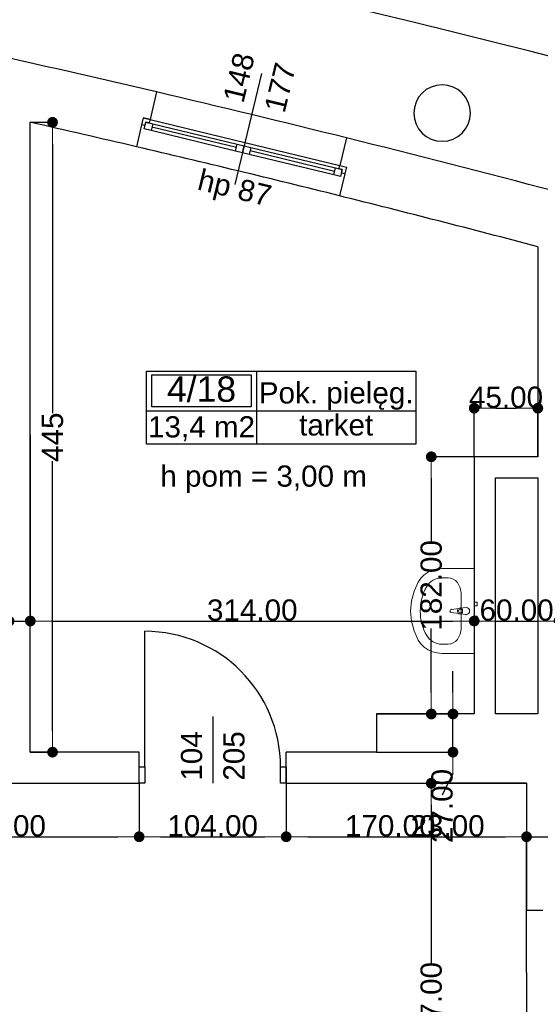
# Model space of a CAD drawing. Header units: millimetres. Extents: x -166872 to -65719, y 14266 to 44345.
# Tile 44 of 65: x -107673 to -103991, y 33545 to 40512. Entities that reach past the tile are written whole.
import ezdxf
from ezdxf.enums import TextEntityAlignment as Align

# ---------------------------------------------------------------- set-up
doc = ezdxf.new("R2010")
doc.units = ezdxf.units.MM
doc.header["$MEASUREMENT"] = 0
for name, color, linetype in [('Drzwi', 7, 'Continuous'), ('Obiekt', 7, 'Continuous'), ('Okno', 7, 'Continuous'), ('Strefa', 7, 'Continuous'), ('Strop', 7, 'Continuous'), ('Słup', 7, 'Continuous'), ('Tekst', 7, 'Continuous'), ('Wymiary', 63, 'Continuous'), ('Ściana', 7, 'Continuous')]:
    doc.layers.add(name, color=color, linetype=linetype)
doc.styles.add('Arial', font='txt')
doc.styles.add('Times new roman', font='txt')
doc.dimstyles.new('GENERATED_STYLE__1', dxfattribs={"dimtxt": 150, "dimasz": 152, "dimexe": 0.18, "dimexo": 0, "dimgap": 0.09, "dimtad": 1, "dimtih": 1, "dimtoh": 1, "dimlfac": 0.1, "dimzin": 0, "dimdsep": 46, "dimtxsty": 'Arial', "dimblk": 'ARROWHEAD_11', "dimblk1": 'ARROWHEAD_11', "dimblk2": 'ARROWHEAD_11', "dimcen": 0.09, "dimclrd": 114, "dimclre": 114, "dimclrt": 114, "dimazin": 0, "dimtfac": 1, "dimtdec": 4, "dimtmove": 0, "dimatfit": 3, "dimfxl": 1, "dimtolj": 1, "dimtzin": 0, "dimarcsym": 0})
doc.dimstyles.new('GENERATED_STYLE__2', dxfattribs={"dimtxt": 150, "dimasz": 152, "dimexe": 0.18, "dimexo": 0, "dimgap": 0.09, "dimtad": 1, "dimlfac": 0.1, "dimzin": 0, "dimdsep": 46, "dimtxsty": 'Arial', "dimblk": 'ARROWHEAD_11', "dimblk1": 'ARROWHEAD_11', "dimblk2": 'ARROWHEAD_11', "dimcen": 0.09, "dimclrd": 114, "dimclre": 114, "dimclrt": 114, "dimazin": 0, "dimtfac": 1, "dimtdec": 4, "dimtmove": 0, "dimatfit": 3, "dimfxl": 1, "dimtolj": 1, "dimtzin": 0, "dimarcsym": 0})

# ---------------------------------------------------------------- blocks, each defined once
blk = doc.blocks.new('Pok. pielęg._4_18_18', base_point=(-105997.4, 37743.3))
at = {"layer": 'Strefa'}
for p, q in [((-106776.5, 38026.1), (-104871.4, 38026.1)), ((-106776.5, 37507.6), (-106776.5, 38026.1)), ((-106737.5, 38000.2), (-106036.4, 38000.2)), ((-106737.5, 37773.9), (-106737.5, 38000.2)), ((-106036.4, 38000.2), (-106036.4, 37773.9)), ((-105997.4, 38026.1), (-105997.4, 37507.6)), ((-104871.4, 38026.1), (-104871.4, 37507.6)), ((-106036.4, 37773.9), (-106737.5, 37773.9)), ((-106776.5, 37743.3), (-104871.4, 37743.3)), ((-104871.4, 37507.6), (-106776.5, 37507.6))]:
    blk.add_line(p, q, dxfattribs=at)
at = {"layer": 'Strefa', "style": 'Arial'}
for tag, height, p in [('ROOM_NUMBER', 180, (-106387, 37898.2)), ('ROOM_NAME', 150, (-105434.4, 37871.7)), ('ROOM_CALC_AREA', 150, (-106387, 37631.2)), ('floor_f', 150, (-105434.4, 37644.6))]:
    blk.add_attdef(tag, text='', height=height, dxfattribs=at).set_placement(p, align=Align.MIDDLE_CENTER)
blk = doc.blocks.new('ARROWHEAD_11')
at = {"color": 0, "linetype": 'Continuous', "lineweight": 0}
blk.add_line((0, 0), (-1, 0), dxfattribs=at)
at = {"color": 0, "linetype": 'Continuous', "lineweight": 0, "const_width": 0.25, "flags": 128}
blk.add_lwpolyline([(-0.125, 0, 1), (0.125, 0, 1)], format="xyb", close=True, dxfattribs=at)
blk = doc.blocks.new('*D5703')
at = {"layer": 'Defpoints', "color": 0}
for p in [(-108788, 35109.3), (-106828, 35109.3), (-106828, 34730.8)]:
    blk.add_point(p, dxfattribs=at)
at = {"layer": 'Wymiary', "color": 114, "lineweight": -2}
for p, q in [((-108788, 35109.3), (-108788, 34730.6)), ((-106828, 35109.3), (-106828, 34730.6)), ((-108636, 34730.8), (-106980, 34730.8))]:
    blk.add_line(p, q, dxfattribs=at)
at = {"layer": 'Wymiary', "color": 114, "lineweight": -2, "xscale": 152, "yscale": 152, "zscale": 152, "rotation": 180}
blk.add_blockref('ARROWHEAD_11', (-108788, 34730.8), dxfattribs=at)
at = {"layer": 'Wymiary', "color": 114, "lineweight": -2, "xscale": 152, "yscale": 152, "zscale": 152}
blk.add_blockref('ARROWHEAD_11', (-106828, 34730.8), dxfattribs=at)
at = {"layer": 'Wymiary', "color": 114, "lineweight": 13, "insert": (-107808, 34807.5), "char_height": 150, "attachment_point": 5, "style": 'Arial'}
blk.add_mtext('\\A1;196.00', dxfattribs=at)
blk = doc.blocks.new('*D5704')
at = {"layer": 'Defpoints', "color": 0}
for p in [(-106828, 35109.3), (-105788, 35109.3), (-105788, 34730.8)]:
    blk.add_point(p, dxfattribs=at)
at = {"layer": 'Wymiary', "color": 114, "lineweight": -2}
for p, q in [((-106828, 35109.3), (-106828, 34730.6)), ((-105788, 35109.3), (-105788, 34730.6)), ((-106676, 34730.8), (-105940, 34730.8))]:
    blk.add_line(p, q, dxfattribs=at)
at = {"layer": 'Wymiary', "color": 114, "lineweight": -2, "xscale": 152, "yscale": 152, "zscale": 152, "rotation": 180}
blk.add_blockref('ARROWHEAD_11', (-106828, 34730.8), dxfattribs=at)
at = {"layer": 'Wymiary', "color": 114, "lineweight": -2, "xscale": 152, "yscale": 152, "zscale": 152}
blk.add_blockref('ARROWHEAD_11', (-105788, 34730.8), dxfattribs=at)
at = {"layer": 'Wymiary', "color": 114, "lineweight": 13, "insert": (-106308, 34807.5), "char_height": 150, "attachment_point": 5, "style": 'Arial'}
blk.add_mtext('\\A1;104.00', dxfattribs=at)
blk = doc.blocks.new('*D5705')
at = {"layer": 'Defpoints', "color": 0}
for p in [(-105788, 35109.3), (-104088, 34730.8), (-104088, 33769.3)]:
    blk.add_point(p, dxfattribs=at)
at = {"layer": 'Wymiary', "color": 114, "lineweight": -2}
for p, q in [((-105788, 35109.3), (-105788, 34730.6)), ((-105636, 34730.8), (-104240, 34730.8)), ((-104088, 33769.3), (-104088, 34731))]:
    blk.add_line(p, q, dxfattribs=at)
at = {"layer": 'Wymiary', "color": 114, "lineweight": -2, "xscale": 152, "yscale": 152, "zscale": 152, "rotation": 180}
blk.add_blockref('ARROWHEAD_11', (-105788, 34730.8), dxfattribs=at)
at = {"layer": 'Wymiary', "color": 114, "lineweight": -2, "xscale": 152, "yscale": 152, "zscale": 152}
blk.add_blockref('ARROWHEAD_11', (-104088, 34730.8), dxfattribs=at)
at = {"layer": 'Wymiary', "color": 114, "lineweight": 13, "insert": (-105051.8, 34807.5), "char_height": 150, "attachment_point": 5, "style": 'Arial'}
blk.add_mtext('\\A1;170.00', dxfattribs=at)
blk = doc.blocks.new('*D5706')
at = {"layer": 'Defpoints', "color": 0}
for p in [(-103858, 34730.8), (-104088, 33769.3), (-103858, 33769.3)]:
    blk.add_point(p, dxfattribs=at)
at = {"layer": 'Wymiary', "color": 114, "lineweight": -2}
for p, q in [((-104900.3, 34730.8), (-104392, 34730.8)), ((-104392, 34730.8), (-104240, 34730.8)), ((-104088, 33769.3), (-104088, 34731)), ((-104088, 34730.8), (-103858, 34730.8)), ((-103858, 33769.3), (-103858, 34731)), ((-103706, 34730.8), (-103554, 34730.8))]:
    blk.add_line(p, q, dxfattribs=at)
at = {"layer": 'Wymiary', "color": 114, "lineweight": -2, "xscale": 152, "yscale": 152, "zscale": 152}
blk.add_blockref('ARROWHEAD_11', (-104088, 34730.8), dxfattribs=at)
at = {"layer": 'Wymiary', "color": 114, "lineweight": -2, "xscale": 152, "yscale": 152, "zscale": 152, "rotation": 180}
blk.add_blockref('ARROWHEAD_11', (-103858, 34730.8), dxfattribs=at)
at = {"layer": 'Wymiary', "color": 114, "lineweight": 13, "insert": (-104646.2, 34807.5), "char_height": 150, "attachment_point": 5, "style": 'Arial'}
blk.add_mtext('\\A1;23.00', dxfattribs=at)
blk = doc.blocks.new('*D5742')
at = {"layer": 'Defpoints', "color": 0}
for p in [(-104088, 33769.3), (-104088, 32394.6), (-104958, 31939.3)]:
    blk.add_point(p, dxfattribs=at)
at = {"layer": 'Wymiary', "color": 114, "lineweight": -2}
for p, q in [((-104088, 33769.3), (-104088, 32394.4)), ((-104958, 31939.3), (-104958, 32394.8)), ((-104806, 32394.6), (-104240, 32394.6))]:
    blk.add_line(p, q, dxfattribs=at)
at = {"layer": 'Wymiary', "color": 114, "lineweight": -2, "xscale": 152, "yscale": 152, "zscale": 152, "rotation": 180}
blk.add_blockref('ARROWHEAD_11', (-104958, 32394.6), dxfattribs=at)
at = {"layer": 'Wymiary', "color": 114, "lineweight": -2, "xscale": 152, "yscale": 152, "zscale": 152}
blk.add_blockref('ARROWHEAD_11', (-104088, 32394.6), dxfattribs=at)
at = {"layer": 'Wymiary', "color": 114, "lineweight": 13, "insert": (-104636.8, 32471.3), "char_height": 150, "attachment_point": 5, "style": 'Arial'}
blk.add_mtext('\\A1;87.00', dxfattribs=at)
blk = doc.blocks.new('*D5743')
at = {"layer": 'Defpoints', "color": 0}
for p in [(-104088, 33769.3), (-103858, 33769.3), (-103858, 32394.6)]:
    blk.add_point(p, dxfattribs=at)
at = {"layer": 'Wymiary', "color": 114, "lineweight": -2}
for p, q in [((-104088, 33769.3), (-104088, 32394.4)), ((-103858, 33769.3), (-103858, 32394.4)), ((-104900.3, 32394.6), (-104392, 32394.6)), ((-104392, 32394.6), (-104240, 32394.6)), ((-104088, 32394.6), (-103858, 32394.6)), ((-103706, 32394.6), (-103554, 32394.6))]:
    blk.add_line(p, q, dxfattribs=at)
at = {"layer": 'Wymiary', "color": 114, "lineweight": -2, "xscale": 152, "yscale": 152, "zscale": 152}
blk.add_blockref('ARROWHEAD_11', (-104088, 32394.6), dxfattribs=at)
at = {"layer": 'Wymiary', "color": 114, "lineweight": -2, "xscale": 152, "yscale": 152, "zscale": 152, "rotation": 180}
blk.add_blockref('ARROWHEAD_11', (-103858, 32394.6), dxfattribs=at)
at = {"layer": 'Wymiary', "color": 114, "lineweight": 13, "insert": (-104646.2, 32471.3), "char_height": 150, "attachment_point": 5, "style": 'Arial'}
blk.add_mtext('\\A1;23.00', dxfattribs=at)
blk = doc.blocks.new('*D5824')
at = {"layer": 'Defpoints', "color": 0}
for p in [(-107598, 39785.9), (-107440.8, 39785.9), (-107598, 35329.3)]:
    blk.add_point(p, dxfattribs=at)
at = {"layer": 'Wymiary', "color": 114, "lineweight": -2}
for p, q in [((-107598, 39785.9), (-107440.6, 39785.9)), ((-107440.8, 39633.9), (-107440.8, 37727)), ((-107440.8, 35481.3), (-107440.8, 37388.2)), ((-107598, 35329.3), (-107440.6, 35329.3))]:
    blk.add_line(p, q, dxfattribs=at)
at = {"layer": 'Wymiary', "color": 114, "lineweight": -2, "xscale": 152, "yscale": 152, "zscale": 152}
for p, rotation in [((-107440.8, 39785.9), 90), ((-107440.8, 35329.3), 270)]:
    blk.add_blockref('ARROWHEAD_11', p, dxfattribs=dict(at, rotation=rotation))
at = {"layer": 'Wymiary', "color": 114, "lineweight": 13, "insert": (-107440.8, 37557.6), "char_height": 150, "attachment_point": 5, "rotation": 90, "style": 'Arial'}
blk.add_mtext('\\A1;445', dxfattribs=at)
blk = doc.blocks.new('*D5850')
at = {"layer": 'Defpoints', "color": 0}
for p in [(-107748, 37574.5), (-107598, 37574.5), (-107598, 36257.1)]:
    blk.add_point(p, dxfattribs=at)
at = {"layer": 'Wymiary', "color": 114, "lineweight": -2}
for p, q in [((-107748, 37574.5), (-107748, 36256.9)), ((-107598, 37574.5), (-107598, 36256.9)), ((-108543.7, 36257.1), (-108052, 36257.1)), ((-108052, 36257.1), (-107900, 36257.1)), ((-107748, 36257.1), (-107598, 36257.1)), ((-107446, 36257.1), (-107294, 36257.1))]:
    blk.add_line(p, q, dxfattribs=at)
at = {"layer": 'Wymiary', "color": 114, "lineweight": -2, "xscale": 152, "yscale": 152, "zscale": 152}
blk.add_blockref('ARROWHEAD_11', (-107748, 36257.1), dxfattribs=at)
at = {"layer": 'Wymiary', "color": 114, "lineweight": -2, "xscale": 152, "yscale": 152, "zscale": 152, "rotation": 180}
blk.add_blockref('ARROWHEAD_11', (-107598, 36257.1), dxfattribs=at)
at = {"layer": 'Wymiary', "color": 114, "lineweight": 13, "insert": (-108297.9, 36333.8), "char_height": 150, "attachment_point": 5, "style": 'Arial'}
blk.add_mtext('\\A1;15.00', dxfattribs=at)
blk = doc.blocks.new('*D5851')
at = {"layer": 'Defpoints', "color": 0}
for p in [(-107598, 37574.5), (-104458, 36374.3), (-104458, 36257.1)]:
    blk.add_point(p, dxfattribs=at)
at = {"layer": 'Wymiary', "color": 114, "lineweight": -2}
for p, q in [((-107598, 37574.5), (-107598, 36256.9)), ((-104458, 36374.3), (-104458, 36256.9)), ((-107446, 36257.1), (-104610, 36257.1))]:
    blk.add_line(p, q, dxfattribs=at)
at = {"layer": 'Wymiary', "color": 114, "lineweight": -2, "xscale": 152, "yscale": 152, "zscale": 152, "rotation": 180}
blk.add_blockref('ARROWHEAD_11', (-107598, 36257.1), dxfattribs=at)
at = {"layer": 'Wymiary', "color": 114, "lineweight": -2, "xscale": 152, "yscale": 152, "zscale": 152}
blk.add_blockref('ARROWHEAD_11', (-104458, 36257.1), dxfattribs=at)
at = {"layer": 'Wymiary', "color": 114, "lineweight": 13, "insert": (-106028, 36333.8), "char_height": 150, "attachment_point": 5, "style": 'Arial'}
blk.add_mtext('\\A1;314.00', dxfattribs=at)
blk = doc.blocks.new('*D5852')
at = {"layer": 'Defpoints', "color": 0}
for p in [(-103858, 37252.4), (-104458, 36374.3), (-103858, 36257.1)]:
    blk.add_point(p, dxfattribs=at)
at = {"layer": 'Wymiary', "color": 114, "lineweight": -2}
for p, q in [((-103858, 37252.4), (-103858, 36256.9)), ((-104458, 36374.3), (-104458, 36256.9)), ((-104306, 36257.1), (-104010, 36257.1))]:
    blk.add_line(p, q, dxfattribs=at)
at = {"layer": 'Wymiary', "color": 114, "lineweight": -2, "xscale": 152, "yscale": 152, "zscale": 152, "rotation": 180}
blk.add_blockref('ARROWHEAD_11', (-104458, 36257.1), dxfattribs=at)
at = {"layer": 'Wymiary', "color": 114, "lineweight": -2, "xscale": 152, "yscale": 152, "zscale": 152}
blk.add_blockref('ARROWHEAD_11', (-103858, 36257.1), dxfattribs=at)
at = {"layer": 'Wymiary', "color": 114, "lineweight": 13, "insert": (-104158, 36333.8), "char_height": 150, "attachment_point": 5, "style": 'Arial'}
blk.add_mtext('\\A1;60.00', dxfattribs=at)
blk = doc.blocks.new('*D5854')
at = {"layer": 'Defpoints', "color": 0}
for p in [(-104008, 37763), (-104458, 37419.3), (-104008, 37419.3)]:
    blk.add_point(p, dxfattribs=at)
at = {"layer": 'Wymiary', "color": 114, "lineweight": -2}
for p, q in [((-104458, 37419.3), (-104458, 37763.2)), ((-104306, 37763), (-104160, 37763)), ((-104008, 37419.3), (-104008, 37763.2))]:
    blk.add_line(p, q, dxfattribs=at)
at = {"layer": 'Wymiary', "color": 114, "lineweight": -2, "xscale": 152, "yscale": 152, "zscale": 152, "rotation": 180}
blk.add_blockref('ARROWHEAD_11', (-104458, 37763), dxfattribs=at)
at = {"layer": 'Wymiary', "color": 114, "lineweight": -2, "xscale": 152, "yscale": 152, "zscale": 152}
blk.add_blockref('ARROWHEAD_11', (-104008, 37763), dxfattribs=at)
at = {"layer": 'Wymiary', "color": 114, "lineweight": 13, "insert": (-104233, 37839.7), "char_height": 150, "attachment_point": 5, "style": 'Arial'}
blk.add_mtext('\\A1;45.00', dxfattribs=at)
blk = doc.blocks.new('*D6020')
at = {"layer": 'Defpoints', "color": 0}
for p in [(-104761.7, 35109.3), (-104088, 35109.3), (-104088, 31939.3)]:
    blk.add_point(p, dxfattribs=at)
at = {"layer": 'Wymiary', "color": 114, "lineweight": -2}
for p, q in [((-104088, 35109.3), (-104761.8, 35109.3)), ((-104761.7, 34957.3), (-104761.7, 33835.5)), ((-104761.7, 32091.3), (-104761.7, 33213.2)), ((-104088, 31939.3), (-104761.8, 31939.3))]:
    blk.add_line(p, q, dxfattribs=at)
at = {"layer": 'Wymiary', "color": 114, "lineweight": -2, "xscale": 152, "yscale": 152, "zscale": 152}
for p, rotation in [((-104761.7, 35109.3), 90), ((-104761.7, 31939.3), 270)]:
    blk.add_blockref('ARROWHEAD_11', p, dxfattribs=dict(at, rotation=rotation))
at = {"layer": 'Wymiary', "color": 114, "lineweight": 13, "insert": (-104761.7, 33524.3), "char_height": 150, "attachment_point": 5, "rotation": 90, "style": 'Arial'}
blk.add_mtext('\\A1;317.00', dxfattribs=at)
blk = doc.blocks.new('*D6021')
at = {"layer": 'Defpoints', "color": 0}
for p in [(-105148, 35599.3), (-104608.3, 35599.3), (-105148, 35329.3)]:
    blk.add_point(p, dxfattribs=at)
at = {"layer": 'Wymiary', "color": 114, "lineweight": -2}
for p, q in [((-104608.3, 35751.3), (-104608.3, 35903.3)), ((-105148, 35599.3), (-104608.1, 35599.3)), ((-104608.3, 35329.3), (-104608.3, 35599.3)), ((-105148, 35329.3), (-104608.1, 35329.3)), ((-104608.3, 35177.3), (-104685, 35025.3))]:
    blk.add_line(p, q, dxfattribs=at)
at = {"layer": 'Wymiary', "color": 114, "lineweight": -2, "xscale": 152, "yscale": 152, "zscale": 152}
for p, rotation in [((-104608.3, 35599.3), 270), ((-104608.3, 35329.3), 90)]:
    blk.add_blockref('ARROWHEAD_11', p, dxfattribs=dict(at, rotation=rotation))
at = {"layer": 'Wymiary', "color": 114, "lineweight": 13, "insert": (-104685, 34948.6), "char_height": 150, "attachment_point": 5, "rotation": 90, "style": 'Arial'}
blk.add_mtext('\\A1;27.00', dxfattribs=at)
blk = doc.blocks.new('*D6022')
at = {"layer": 'Defpoints', "color": 0}
for p in [(-104761.7, 37419.3), (-104458, 37419.3), (-105148, 35599.3)]:
    blk.add_point(p, dxfattribs=at)
at = {"layer": 'Wymiary', "color": 114, "lineweight": -2}
for p, q in [((-104458, 37419.3), (-104761.8, 37419.3)), ((-104761.7, 37267.3), (-104761.7, 36813.5)), ((-104761.7, 35751.3), (-104761.7, 36205.2)), ((-105148, 35599.3), (-104761.5, 35599.3))]:
    blk.add_line(p, q, dxfattribs=at)
at = {"layer": 'Wymiary', "color": 114, "lineweight": -2, "xscale": 152, "yscale": 152, "zscale": 152}
for p, rotation in [((-104761.7, 37419.3), 90), ((-104761.7, 35599.3), 270)]:
    blk.add_blockref('ARROWHEAD_11', p, dxfattribs=dict(at, rotation=rotation))
at = {"layer": 'Wymiary', "color": 114, "lineweight": 13, "insert": (-104761.7, 36509.3), "char_height": 150, "attachment_point": 5, "rotation": 90, "style": 'Arial'}
blk.add_mtext('\\A1;182.00', dxfattribs=at)

msp = doc.modelspace()

# ---------------------------------------------------------------- linework, layer by layer
at = {"layer": 'Drzwi'}
for p, q in [((-106788.019, 35224.32), (-106788.019, 36184.32)), ((-106828.019, 35224.32), (-106788.019, 35224.32)), ((-106828.019, 35109.32), (-106828.019, 35224.32)), ((-106828.019, 35109.32), (-106828.019, 35224.32)), ((-106788.019, 35224.32), (-106788.019, 35109.32)), ((-105828.019, 35109.32), (-105828.019, 35224.32)), ((-105828.019, 35224.32), (-105788.019, 35224.32)), ((-105788.019, 35224.32), (-105788.019, 35109.32)), ((-105788.019, 35109.32), (-105788.019, 35224.32)), ((-106788.019, 35109.32), (-106828.019, 35109.32)), ((-105788.019, 35109.32), (-105828.019, 35109.32))]:
    msp.add_line(p, q, dxfattribs=at)
msp.add_arc((-106788.019, 35224.32), 960, 0, 90, dxfattribs=at)
at = {"layer": 'Obiekt'}
for p, q in [((-105962.035, 40132.067), (-106152.385, 39344.751)), ((-106308.019, 35580.699), (-106308.019, 35109.32))]:
    msp.add_line(p, q, dxfattribs=at)
at = {"layer": 'Obiekt', "lineweight": 5}
for p, q in [((-104834.879, 36560.2), (-104811.426, 36583.558)), ((-104811.426, 36583.558), (-104783.999, 36602.547)), ((-104783.999, 36602.547), (-104753.476, 36616.561)), ((-104753.476, 36616.561), (-104720.832, 36625.153)), ((-104720.832, 36625.153), (-104687.11, 36628.048)), ((-104687.11, 36628.048), (-104458.019, 36628.048)), ((-104458.019, 36628.048), (-104458.019, 36028.048)), ((-104883.551, 36468.03), (-104853.61, 36533.222)), ((-104853.61, 36533.222), (-104834.879, 36560.2)), ((-104641.291, 36562.831), (-104687.11, 36562.831)), ((-104901.85, 36399.01), (-104883.551, 36468.03)), ((-104550.337, 36446.874), (-104550.337, 36209.222)), ((-104908.005, 36328.048), (-104901.85, 36399.01)), ((-104458.019, 36391.548), (-104438.019, 36391.548)), ((-104458.019, 36364.548), (-104458.019, 36391.548)), ((-104438.019, 36391.548), (-104438.019, 36364.548)), ((-104901.85, 36257.087), (-104908.005, 36328.048)), ((-104619.737, 36339.148), (-104566.803, 36345.778)), ((-104566.803, 36310.318), (-104619.737, 36316.948)), ((-104557.29, 36349.048), (-104515.337, 36353.048)), ((-104515.337, 36303.048), (-104557.29, 36307.048)), ((-104540.247, 36341.648), (-104555.118, 36341.648)), ((-104555.118, 36314.448), (-104540.247, 36314.448)), ((-104540.247, 36314.448), (-104540.247, 36341.648)), ((-104438.019, 36364.548), (-104458.019, 36364.548)), ((-104883.551, 36188.066), (-104901.85, 36257.087)), ((-104458.019, 36291.548), (-104438.019, 36291.548)), ((-104458.019, 36264.548), (-104458.019, 36291.548)), ((-104438.019, 36264.548), (-104458.019, 36264.548)), ((-104438.019, 36291.548), (-104438.019, 36264.548)), ((-104853.61, 36122.874), (-104883.551, 36188.066)), ((-104834.879, 36095.896), (-104853.61, 36122.874)), ((-104811.426, 36072.539), (-104834.879, 36095.896)), ((-104641.291, 36093.266), (-104687.11, 36093.266)), ((-104783.999, 36053.55), (-104811.426, 36072.539)), ((-104753.476, 36039.535), (-104783.999, 36053.55)), ((-104720.832, 36030.943), (-104753.476, 36039.535)), ((-104687.11, 36028.048), (-104720.832, 36030.943)), ((-104458.019, 36028.048), (-104687.11, 36028.048))]:
    msp.add_line(p, q, dxfattribs=at)
for centre, radius, start, end in [((-104618.347, 36328.048), 11.187, 97.1389248, 262.8610752), ((-104555.39, 36328.048), 21.086, 122.7710254, 237.2289746), ((-104555.118, 36328.048), 13.6, 90, 270), ((-104555.39, 36328.048), 21.086, 95.1696072, 122.7710254), ((-104555.39, 36328.048), 21.086, 237.2289746, 264.8303928), ((-104515.337, 36328.048), 25, 270, 90)]:
    msp.add_arc(centre, radius, start, end, dxfattribs=at)
for centre, major_axis, ratio, start_param, end_param in [((-104687.11, 36446.9), (121.2, 0), 0.95652174, 1.57079633, 2.64461782), ((-104641.291, 36446.744), (0, 116.066), 0.78364566, 4.71238898, 6.28318531), ((-104458.019, 36328.048), (381.818, 0), 0.95652174, 2.64461781, 3.63856749), ((-104641.291, 36209.353), (0, 116.066), 0.78364566, 3.14159265, 4.71238898), ((-104687.11, 36209.196), (121.2, 0), 0.95652174, 3.63856748, 4.71238898)]:
    msp.add_ellipse(centre, major_axis=major_axis, ratio=ratio, start_param=start_param, end_param=end_param, dxfattribs=at)
for p in [(-104619.737, 36339.148), (-104566.803, 36310.318), (-104557.29, 36349.048), (-104515.337, 36303.048)]:
    msp.add_point(p, dxfattribs=at)
at = {"layer": 'Okno'}
for p, q in [((-106799.772, 39817.505), (-106811.178, 39768.822)), ((-106799.428, 39817.422), (-106811.178, 39768.822)), ((-106799.772, 39817.505), (-106750.828, 39805.672)), ((-106751.264, 39805.777), (-106799.772, 39817.505)), ((-106792.753, 39738.647), (-106781.003, 39787.247)), ((-106781.003, 39787.247), (-106786.878, 39762.947)), ((-106756.703, 39781.372), (-106781.003, 39787.247)), ((-106781.003, 39787.247), (-106732.403, 39775.497)), ((-106750.828, 39805.672), (-106756.703, 39781.372)), ((-106750.828, 39805.672), (-106080.151, 39643.522)), ((-106786.878, 39762.947), (-106811.178, 39768.822)), ((-106744.153, 39726.897), (-106792.753, 39738.647)), ((-106732.403, 39775.497), (-106744.153, 39726.897)), ((-106146.376, 39582.372), (-106744.153, 39726.897)), ((-106146.376, 39582.372), (-106744.153, 39726.897)), ((-106140.501, 39606.672), (-106738.278, 39751.197)), ((-106732.403, 39775.497), (-106134.626, 39630.972)), ((-106080.151, 39643.522), (-105409.474, 39481.371)), ((-106146.376, 39582.372), (-106134.626, 39630.972)), ((-106097.776, 39570.622), (-106146.376, 39582.372)), ((-106134.626, 39630.972), (-106086.026, 39619.222)), ((-106097.776, 39570.622), (-106086.026, 39619.222)), ((-106086.026, 39619.222), (-106097.776, 39570.622)), ((-106086.026, 39619.222), (-106037.426, 39607.472)), ((-106037.426, 39607.472), (-106049.176, 39558.872)), ((-105445.524, 39438.647), (-106043.301, 39583.172)), ((-106037.426, 39607.472), (-105439.649, 39462.947)), ((-106049.176, 39558.872), (-106097.776, 39570.622)), ((-105451.399, 39414.347), (-106049.176, 39558.872)), ((-105451.399, 39414.347), (-106049.176, 39558.872)), ((-105451.399, 39414.347), (-105439.649, 39462.947)), ((-105439.649, 39462.947), (-105391.049, 39451.197)), ((-105415.349, 39457.072), (-105409.474, 39481.371)), ((-105391.049, 39451.197), (-105415.349, 39457.072)), ((-105409.474, 39481.371), (-105360.53, 39469.538)), ((-105409.038, 39481.266), (-105360.53, 39469.538)), ((-105391.049, 39451.197), (-105402.799, 39402.597)), ((-105396.924, 39426.897), (-105391.049, 39451.197)), ((-105360.874, 39469.621), (-105372.625, 39421.022)), ((-105360.53, 39469.538), (-105372.625, 39421.022)), ((-105402.799, 39402.597), (-105451.399, 39414.347)), ((-105372.625, 39421.022), (-105396.924, 39426.897))]:
    msp.add_line(p, q, dxfattribs=at)
for radius, start, end in [(104642.008, 76.02958986, 76.78714377), (104232.008, 76.00221282, 76.81452082)]:
    msp.add_arc((-130623.425, -61871.074), radius, start, end, dxfattribs=at)
at = {"layer": 'Strop', "flags": 128}
msp.add_lwpolyline([(-96528.019, 14639.32), (-140258.019, 14639.32), (-141547.974, 14639.32), (-141547.974, 16204.96), (-158346.468, 31536.991), (-159768.887, 29978.522), (-165456.021, 35169.185), (-162779.93, 38101.664), (-160850.538, 36340.703), (-154498.018, 36340.703), (-154498.018, 42361.953, -0.00002607), (-154486.563, 42364.139, -0.04841545), (-132966.516, 44343.261, -0.0060186), (-130274.231, 44297.262), (-126000.282, 44095.254, -0.00045657), (-125806.601, 44084.047, -0.01791801), (-118229.318, 43365.515, -0.00776908), (-114963.359, 42885.553), (-114963.364, 42885.522, -0.034913), (-97147.904, 38702.246, -0.03139835)], format="xyb", dxfattribs=at)
at = {"layer": 'Słup'}
for p, q in [((-105148.019, 35599.32), (-105148.019, 35329.32)), ((-104458.019, 35599.32), (-105148.019, 35599.32))]:
    msp.add_line(p, q, dxfattribs=at)
for start, end in [(0, 180), (180, 0)]:
    msp.add_arc((-104685.242, 39851.362), 200, start, end, dxfattribs=at)
at = {"layer": 'Ściana'}
for p, q in [((-106705.473, 40000.813), (-106751.264, 39805.777)), ((-106799.772, 39817.505), (-106811.178, 39768.822)), ((-106751.264, 39805.777), (-106799.772, 39817.505)), ((-106811.178, 39768.822), (-106847.675, 39613.039)), ((-105360.672, 39675.679), (-105409.038, 39481.266)), ((-105409.038, 39481.266), (-105360.53, 39469.538)), ((-105360.53, 39469.538), (-105372.625, 39421.022)), ((-105372.625, 39421.022), (-105411.326, 39265.772)), ((-106828.019, 35224.32), (-106828.019, 35329.32)), ((-105788.019, 35224.32), (-105788.019, 35329.32)), ((-106828.019, 35109.32), (-106828.019, 35224.32)), ((-105788.019, 35109.32), (-105788.019, 35224.32)), ((-103973.019, 34209.32), (-104088.019, 34209.32))]:
    msp.add_line(p, q, dxfattribs=at)
at = {"layer": 'Ściana', "flags": 128}
for points in [[(-107598.019, 35329.32), (-107598.019, 39785.909)], [(-104008.019, 38905.568), (-104008.019, 37419.32)], [(-104458.019, 37419.32), (-104458.019, 35599.32)], [(-104008.019, 37419.32), (-104458.019, 37419.32)], [(-104308.019, 35599.32), (-104308.019, 37269.32)], [(-104308.019, 37269.32), (-104008.019, 37269.32)], [(-104008.019, 37269.32), (-104008.019, 35599.32)], [(-104008.019, 35599.32), (-104308.019, 35599.32)], [(-106828.019, 35329.32), (-107598.019, 35329.32)], [(-105148.019, 35329.32), (-105788.019, 35329.32)], [(-108788.019, 35109.32), (-106828.019, 35109.32)], [(-105788.019, 35109.32), (-104308.019, 35109.32)], [(-104308.019, 35109.32), (-104088.019, 35109.32)], [(-104088.019, 35109.32), (-104088.019, 34209.32)]]:
    msp.add_lwpolyline(points, dxfattribs=at)
at = {"layer": 'Ściana'}
for centre, radius, start, end in [((-135974.129, -86621.024), 131199.839, 72.78657015, 80.72275794), ((-135974.129, -86621.024), 130859.839, 72.78658978, 80.72275794), ((-130623.425, -61871.074), 104642.008, 76.78714377, 77.70317671), ((-130623.425, -61871.074), 104232.008, 76.81452082, 77.23778683), ((-130623.425, -61871.074), 104642.008, 74.36753218, 76.02958986), ((-130623.425, -61871.074), 104232.008, 75.20580929, 76.00221282)]:
    msp.add_arc(centre, radius, start, end, dxfattribs=at)

# ---------------------------------------------------------------- block references
at = {"layer": 'Strefa'}
ref = msp.add_blockref('Pok. pielęg._4_18_18', (-105997.447, 37743.267), dxfattribs=at)
ref.add_attrib('ROOM_NAME', 'Pok. pielęg.', dxfattribs={"color": 7, "height": 150, "style": 'Arial'}).set_placement((-105434.405, 37871.667), align=Align.MIDDLE_CENTER)
ref.add_attrib('ROOM_NUMBER', '4/18', dxfattribs={"color": 7, "height": 180, "style": 'Arial'}).set_placement((-106386.967, 37898.153), align=Align.MIDDLE_CENTER)
ref.add_attrib('ROOM_CALC_AREA', '13,4 m2', dxfattribs={"color": 7, "height": 150, "style": 'Arial'}).set_placement((-106386.967, 37631.213), align=Align.MIDDLE_CENTER)
ref.add_attrib('floor_f', 'tarket', dxfattribs={"color": 7, "height": 150, "style": 'Arial'}).set_placement((-105434.405, 37644.584), align=Align.MIDDLE_CENTER)

# ---------------------------------------------------------------- texts
at = {"layer": 'Obiekt', "char_height": 150, "attachment_point": 7, "style": 'Arial'}
for s, insert, rotation in [('\\A1;{\\fArial|b0|i0|c238|p38;148}', (-106089.285, 39914.389), 76.4083668), ('\\A1;{\\fArial|b0|i0|c238|p38;177}', (-105800.085, 39844.469), 76.4083668), ('\\A1;{\\fArial|b0|i0|c238|p38;hp 87}', (-106434.756, 39268.129), 346.4083668), ('\\A1;{\\fArial|b0|i0|c238|p38;104}', (-106380.55, 35127.66), 90), ('\\A1;{\\fArial|b0|i0|c238|p38;205}', (-106080.55, 35127.66), 90)]:
    msp.add_mtext(s, dxfattribs=dict(at, insert=insert, rotation=rotation))
at = {"layer": 'Tekst', "insert": (-105947.596, 37357.692), "char_height": 150, "attachment_point": 2, "style": 'Times new roman'}
msp.add_mtext('\\A1;{\\fArial|b0|i0|c0|p38;h pom = 3,00 m}', dxfattribs=at)

# ---------------------------------------------------------------- dimensions: what is measured, and where the dimension line sits
at = {"layer": 'Wymiary', "lineweight": 13}
dim = msp.add_linear_dim(base=(-107440.825, 39785.909), p1=(-107598.019, 35329.32), p2=(-107598.019, 39785.909), angle=90, text='445', dimstyle='GENERATED_STYLE__2', dxfattribs=at)
dim.commit()
dim.dimension.update_dxf_attribs({"geometry": '*D5824', "text_midpoint": (-107440.825, 37557.615), "dimtype": 128, "text_rotation": 90})
for base, p1, p2, picture, middle in [((-104008.019, 37763.016), (-104458.019, 37419.32), (-104008.019, 37419.32), '*D5854', (-104233.019, 37763.016)), ((-107598.019, 36257.11), (-107748.019, 37574.544), (-107598.019, 37574.544), '*D5850', (-108297.88, 36257.11)), ((-104458.019, 36257.11), (-107598.019, 37574.544), (-104458.019, 36374.32), '*D5851', (-106028.019, 36257.11)), ((-103858.019, 36257.11), (-104458.019, 36374.32), (-103858.019, 37252.444), '*D5852', (-104158.019, 36257.11)), ((-106828.019, 34730.82), (-108788.019, 35109.32), (-106828.019, 35109.32), '*D5703', (-107808.019, 34730.82)), ((-105788.019, 34730.82), (-106828.019, 35109.32), (-105788.019, 35109.32), '*D5704', (-106308.019, 34730.82)), ((-104088.019, 34730.82), (-105788.019, 35109.32), (-104088.019, 33769.32), '*D5705', (-105051.848, 34730.82)), ((-103858.019, 34730.82), (-104088.019, 33769.32), (-103858.019, 33769.32), '*D5706', (-104646.219, 34730.82)), ((-104088.019, 32394.584), (-104958.019, 31939.32), (-104088.019, 33769.32), '*D5742', (-104636.848, 32394.584)), ((-103858.019, 32394.584), (-104088.019, 33769.32), (-103858.019, 33769.32), '*D5743', (-104646.219, 32394.584))]:
    dim = msp.add_linear_dim(base=base, p1=p1, p2=p2, dimstyle='GENERATED_STYLE__1', dxfattribs=at)
    dim.commit()
    dim.dimension.update_dxf_attribs({"geometry": picture, "text_midpoint": middle, "dimtype": 128})
for base, p1, p2, picture, middle in [((-104761.665, 37419.32), (-105148.019, 35599.32), (-104458.019, 37419.32), '*D6022', (-104761.665, 36509.32)), ((-104608.313, 35599.32), (-105148.019, 35329.32), (-105148.019, 35599.32), '*D6021', (-104684.989, 34948.644)), ((-104761.665, 35109.32), (-104088.019, 31939.32), (-104088.019, 35109.32), '*D6020', (-104761.665, 33524.32))]:
    dim = msp.add_linear_dim(base=base, p1=p1, p2=p2, angle=90, dimstyle='GENERATED_STYLE__2', dxfattribs=at)
    dim.commit()
    dim.dimension.update_dxf_attribs({"geometry": picture, "text_midpoint": middle, "dimtype": 128, "text_rotation": 90})

doc.saveas('drawing.dxf')
